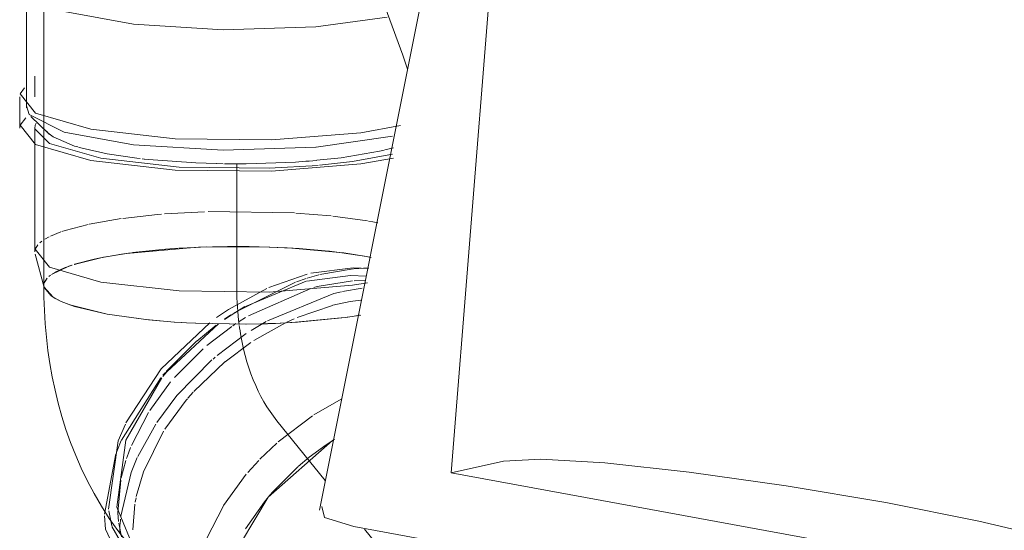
# Model space of a CAD drawing. Header units: millimetres. Extents: x -121 to 29920, y 1231 to 31888.
# Tile 94 of 106: x 8672 to 8952, y 15869 to 16015. Entities that reach past the tile are written whole.
import ezdxf

# ---------------------------------------------------------------- set-up
doc = ezdxf.new("R2010")
doc.units = ezdxf.units.MM
doc.linetypes.add('ADSK_Осевая', pattern=[700, 500, -100, 0, -100])
for name, color, linetype, lineweight in [('P-PIPE-____-CNTR', 3, 'ADSK_Осевая', 20), ('P-PIPE-____-OTLN', 3, 'Continuous', 20), ('P-SANR-FIXT-OTLN', 6, 'Continuous', 20)]:
    doc.layers.add(name, color=color, linetype=linetype, lineweight=lineweight)

# ---------------------------------------------------------------- blocks, each defined once
blk = doc.blocks.new('ADSK_Унитаз напольный_ГОСТ 30493-2017 - Вертикальный выпуск-V13-3D severage Left')
at = {"layer": 'P-SANR-FIXT-OTLN'}
for p, q in [((-15984.14, 16092.8), (-16027.69, 15874.93)), ((-16106.24, 16082.54), (-16106.24, 15984.58)), ((-15990.12, 15885.49), (-15977.29, 16045.92)), ((-16111.24, 16023.76), (-16111.24, 15989.48)), ((-16109.96, 15987), (-16105.07, 15982.31)), ((-16105.54, 15982.82), (-16104.62, 15981.92)), ((-16028.59, 15978.3), (-16006.83, 15981.36)), ((-16096.36, 15978.25), (-16095.32, 15977.96)), ((-16055.1, 15977.43), (-16028.74, 15978.29)), ((-16009.2, 15977.45), (-16010.53, 15977.14)), ((-16006.62, 15978.11), (-16009.03, 15977.49)), ((-16079.78, 15975.12), (-16078.8, 15975.01)), ((-16078.24, 15974.94), (-16077.59, 15974.87)), ((-16057.04, 15973.58), (-16055.14, 15973.54)), ((-16054.78, 15973.54), (-16052.85, 15973.52)), ((-15975.17, 15888.8), (-15990.12, 15885.49)), ((-15812.48, 15853.02), (-15990.12, 15885.49)), ((-15788.44, 15828.29), (-16017.89, 15870.22))]:
    blk.add_line(p, q, dxfattribs=at)
for points in [[(-16110, 16229.07, 0), (-16092.26, 16199.08, 0), (-16075.34, 16168.3, 0), (-16059.26, 16136.79, 0), (-16044.04, 16104.6, 0), (-16029.73, 16071.77, 0), (-16016.33, 16038.37, 0), (-16003.87, 16004.45, 0), (-16002.55, 16000.52, 0)], [(-16110.47, 16021.84, 0), (-16100.46, 16016.86, 0), (-16080.69, 16013.25, 0), (-16055.1, 16011.72, 0), (-16028.74, 16012.57, 0), (-16008.38, 16015.32, 0)], [(-16111.17, 15990.07, 0), (-16110.47, 15987.55, 0), (-16100.46, 15982.57, 0), (-16080.69, 15978.96, 0), (-16055.12, 15977.43, 0)], [(-16096.6, 15978.32, 0), (-16097.5, 15978.6, 0), (-16103.62, 15981.21, 0), (-16105.13, 15982.38, 0)], [(-16079.73, 15975.12, 0), (-16088.23, 15976.39, 0), (-16095.34, 15977.97, 0)], [(-16010.53, 15977.14, 0), (-16021.49, 15975.27, 0), (-16028.41, 15974.52, 0)], [(-16056.99, 15973.58, 0), (-16062.92, 15973.77, 0), (-16076.43, 15974.74, 0), (-16077.61, 15974.87, 0)], [(-16031.53, 15974.25, 0), (-16034.48, 15974.04, 0), (-16048.61, 15973.53, 0), (-16052.9, 15973.52, 0)], [(-16031.56, 15974.25, 0), (-16030.61, 15974.32, 0), (-16028.49, 15974.51, 0)], [(-15812.64, 15865.23, 0), (-15817.83, 15866.64, 0), (-15839.72, 15871.8, 0), (-15866.18, 15877.03, 0), (-15894.62, 15881.83, 0), (-15922.24, 15885.72, 0), (-15946.35, 15888.33, 0), (-15964.59, 15889.39, 0), (-15975.17, 15888.8, 0)], [(-16017.89, 15870.22, 0), (-16026.29, 15872.85, 0), (-16027.03, 15875.97, 0)]]:
    blk.add_polyline3d(points, dxfattribs=at)
blk = doc.blocks.new('ADSK_ППР_Тройник канализационный_Составной - Тройник канализационный-V17-3D severage Left')
at = {"layer": 'P-PIPE-____-OTLN', "color": 22}
for p, q in [((-16108.84, 15998.49), (-16108.84, 15992.61)), ((-16113.14, 15992.61), (-16113.14, 15983.69)), ((-16108.84, 15983.69), (-16108.84, 15948.43)), ((-16108.75, 15947.79), (-16106.16, 15938.32)), ((-16106.24, 15938.93), (-16106.24, 15937.93)), ((-16101.31, 15934.35), (-16102.23, 15934.78)), ((-16018.38, 15930.05), (-16016.21, 15930.4))]:
    blk.add_line(p, q, dxfattribs=at)
at = {"layer": 'P-PIPE-____-OTLN', "color": 9}
for p, q in [((-16111.4, 15986.58), (-16113.01, 15984.49)), ((-16108.72, 15984.44), (-16108.84, 15983.69)), ((-16108.44, 15985.06), (-16108.7, 15984.51)), ((-16107.94, 15950.47), (-16108.72, 15949.18)), ((-16104.29, 15936), (-16106.16, 15938.32)), ((-16102.86, 15935.11), (-16104.21, 15935.95)), ((-16102.58, 15934.96), (-16101.33, 15934.36)), ((-16098.53, 15933.28), (-16101.31, 15934.35)), ((-16088.23, 15930.74), (-16098.44, 15933.25)), ((-16077.17, 15929.17), (-16088.23, 15930.74)), ((-16021.33, 15929.64), (-16033.96, 15928.42)), ((-16020.4, 15929.76), (-16021.31, 15929.64)), ((-16020.38, 15929.77), (-16019.63, 15929.87)), ((-16019.57, 15929.88), (-16018.38, 15930.05)), ((-16015.85, 15930.46), (-16018.34, 15930.06)), ((-16069.1, 15928.46), (-16077.09, 15929.16)), ((-16058.97, 15928.27), (-16072.78, 15915.16)), ((-16069.05, 15928.46), (-16067.09, 15928.33)), ((-16066.91, 15928.32), (-16065.59, 15928.24)), ((-16063.05, 15928.12), (-16065.55, 15928.24)), ((-16048.64, 15927.87), (-16062.95, 15928.11)), ((-16044.38, 15927.95), (-16048.57, 15927.87)), ((-16044.34, 15927.95), (-16042.4, 15928.01)), ((-16042.28, 15928.01), (-16040.29, 15928.08)), ((-16034.03, 15928.42), (-16040.24, 15928.08)), ((-16072.83, 15915.11), (-16082.87, 15899.72)), ((-16026.06, 15883.33), (-16039.84, 15900.35)), ((-16025.8, 15893.53), (-16023.52, 15895.04)), ((-16023.52, 15895.04), (-16025.8, 15893.53)), ((-16085.72, 15890.94), (-16088.96, 15873.77)), ((-16043.38, 15877.29), (-16041.86, 15879.13)), ((-16041.86, 15879.13), (-16043.38, 15877.29)), ((-16087.77, 15874.72), (-16086.9, 15870.41))]:
    blk.add_line(p, q, dxfattribs=at)
at = {"layer": 'P-PIPE-____-OTLN', "color": 10}
for p, q in [((-16084.19, 15957.94), (-16093.36, 15956.34)), ((-16073.89, 15959.08), (-16083.69, 15958)), ((-16072.67, 15959.19), (-16073.81, 15959.09)), ((-16060.42, 15959.87), (-16071.88, 15959.25)), ((-16034.84, 15959.54), (-16059.43, 15959.9)), ((-16024.37, 15958.68), (-16034.44, 15959.51)), ((-16014.03, 15957.28), (-16023.91, 15958.63)), ((-16093.63, 15956.28), (-16100.15, 15954.55)), ((-16012.51, 15957.01), (-16013.71, 15957.22)), ((-16011, 15956.72), (-16012.51, 15957.01)), ((-16104.78, 15952.7), (-16106, 15952.03)), ((-16101.42, 15954.12), (-16104.35, 15952.92)), ((-16100.16, 15954.55), (-16101.09, 15954.24)), ((-16106.78, 15951.5), (-16107.4, 15951)), ((-16071.53, 15949.21), (-16080.99, 15948.23)), ((-16068, 15949.46), (-16071.48, 15949.21)), ((-16063.24, 15949.72), (-16067.65, 15949.49)), ((-16062.19, 15949.77), (-16063.01, 15949.73)), ((-16058.15, 15949.9), (-16062.19, 15949.77)), ((-16042.01, 15949.83), (-16047.77, 15949.97)), ((-16033.44, 15949.39), (-16036.89, 15949.61)), ((-16097.6, 15944.88), (-16089.27, 15946.92)), ((-16088.6, 15947.05), (-16091.04, 15946.56)), ((-16084.1, 15947.8), (-16088.51, 15947.06)), ((-16082.1, 15948.08), (-16084.1, 15947.8)), ((-16081.21, 15948.2), (-16082.1, 15948.08)), ((-16021.29, 15948.2), (-16024.84, 15948.63)), ((-16014.26, 15947.12), (-16021.28, 15948.2)), ((-16020.78, 15948.14), (-16014.26, 15947.12)), ((-16014.26, 15947.12), (-16012.91, 15946.86)), ((-16013.03, 15946.88), (-16014.26, 15947.12)), ((-16098.28, 15944.66), (-16099.51, 15944.23)), ((-16018.03, 15943.9), (-16030.11, 15942.34)), ((-16018.11, 15943.62), (-16027.54, 15941.98)), ((-16013.74, 15943.75), (-16017.87, 15943.9)), ((-16013.66, 15943.86), (-16017.86, 15943.65)), ((-16106.12, 15939.65), (-16105.41, 15940.85)), ((-16105.32, 15940.94), (-16106.01, 15939.93)), ((-16104.85, 15941.4), (-16104.34, 15941.81)), ((-16103.11, 15942.6), (-16103.74, 15942.22)), ((-16031.18, 15942.08), (-16042.1, 15938.27)), ((-16031.46, 15940.87), (-16034.25, 15939.94)), ((-16018.79, 15941.75), (-16031.24, 15940.11)), ((-16027.87, 15941.9), (-16031.17, 15940.96)), ((-16014.34, 15941.56), (-16018.79, 15941.75)), ((-16034.55, 15939.83), (-16051.97, 15931.11)), ((-16051.24, 15937.93), (-16051.24, 15938.93)), ((-16031.46, 15940.06), (-16048.79, 15932.93)), ((-16030.17, 15938.05), (-16047.95, 15930.25)), ((-16015.5, 15938.07), (-16021.11, 15937.13)), ((-16014.63, 15940.33), (-16017.76, 15940.24)), ((-16024, 15933.21), (-16033.99, 15929.8)), ((-16018.92, 15934.29), (-16023.85, 15933.25)), ((-16015.93, 15934.71), (-16018.9, 15934.29)), ((-16052.9, 15930.5), (-16054.71, 15929.27)), ((-16048.73, 15929.78), (-16050.53, 15928.66)), ((-16034.92, 15929.4), (-16036.96, 15928.47)), ((-16057.09, 15927.55), (-16062.66, 15923.04)), ((-16052.69, 15927.22), (-16059.79, 15921.76)), ((-16051.49, 15928.03), (-16052.39, 15927.43)), ((-16042.84, 15928.65), (-16047.17, 15926.06)), ((-16037.37, 15928.27), (-16046.43, 15923.17)), ((-16048.55, 15925.17), (-16056.88, 15918.9)), ((-16062.69, 15923.02), (-16071.34, 15914.41)), ((-16047.25, 15922.63), (-16054.59, 15917.18)), ((-16060.88, 15920.81), (-16069.03, 15912.68)), ((-16057.4, 15918.46), (-16058, 15917.94)), ((-16054.65, 15917.14), (-16063.47, 15908.73)), ((-16072.9, 15912.59), (-16084.13, 15894.83)), ((-16071.6, 15914.11), (-16072.3, 15913.3)), ((-16070.1, 15911.44), (-16076.03, 15903.28)), ((-16063.66, 15908.53), (-16065.18, 15906.8)), ((-16021.45, 15906.54), (-16029.32, 15902.02)), ((-16076.39, 15902.71), (-16081.31, 15893.29)), ((-16029.67, 15901.79), (-16039.47, 15894.34)), ((-16074.36, 15899.35), (-16079.45, 15890.21)), ((-16084.17, 15894.74), (-16085.3, 15892.04)), ((-16039.88, 15893.98), (-16044.65, 15889.4)), ((-16085.3, 15892.03), (-16085.56, 15891.36)), ((-16082.89, 15889.03), (-16084.18, 15884.12)), ((-16044.99, 15889.04), (-16048.06, 15885.65)), ((-16048.53, 15885.1), (-16055, 15876.21)), ((-16084.33, 15883.41), (-16085.14, 15874.21)), ((-16080.31, 15876.57), (-16080.84, 15869.31)), ((-16079.98, 15878.37), (-16080.21, 15877.14)), ((-16055.03, 15876.15), (-16059.91, 15866.69)), ((-16048.81, 15869.59), (-16043.38, 15877.29)), ((-16043.38, 15877.29), (-16048.81, 15869.59)), ((-16085.14, 15874.13), (-16084.97, 15871.67)), ((-16084.91, 15871.2), (-16084.14, 15867.3)), ((-16084.55, 15870.6), (-16084.61, 15868.35)), ((-16084.43, 15872.29), (-16084.54, 15870.85)), ((-16009.59, 15862.98), (-16014.85, 15869.49))]:
    blk.add_line(p, q, dxfattribs=at)
at = {"layer": 'P-PIPE-____-OTLN', "color": 22}
for points in [[(-16111.79, 15995.2, 0), (-16113.01, 15993.41, 0), (-16108.62, 15987.94, 0), (-16092.87, 15983.39, 0)], [(-16113.01, 15984.49, 0), (-16108.62, 15979.02, 0), (-16092.87, 15974.48, 0)], [(-16092.87, 15983.39, 0), (-16068.86, 15980.67, 0), (-16041.37, 15980.31, 0), (-16015.84, 15982.39, 0), (-16004.59, 15984.42, 0)], [(-16092.87, 15974.48, 0), (-16068.86, 15971.76, 0), (-16041.37, 15971.4, 0), (-16015.84, 15973.48, 0), (-16006.53, 15975.1, 0)], [(-16108.72, 15949.18, 0), (-16104.64, 15944.08, 0), (-16089.97, 15939.85, 0)], [(-16106.24, 15938.92, 0), (-16106.18, 15938.4, 0), (-16103.62, 15935.55, 0), (-16102.58, 15934.96, 0)], [(-16082.59, 15865.75, 0), (-16085.19, 15869.12, 0), (-16087.61, 15872.56, 0), (-16089.85, 15876.05, 0), (-16091.93, 15879.6, 0), (-16093.83, 15883.19, 0), (-16095.58, 15886.82, 0), (-16097.18, 15890.48, 0), (-16098.63, 15894.16, 0), (-16099.94, 15897.87, 0), (-16101.11, 15901.59, 0), (-16102.16, 15905.33, 0), (-16103.07, 15909.08, 0), (-16103.86, 15912.85, 0), (-16104.54, 15916.62, 0), (-16105.1, 15920.4, 0), (-16105.54, 15924.18, 0), (-16105.88, 15927.96, 0), (-16106.1, 15931.74, 0), (-16106.22, 15935.53, 0), (-16106.24, 15937.93, 0)], [(-16089.97, 15939.85, 0), (-16067.64, 15937.32, 0), (-16042.06, 15936.99, 0), (-16018.3, 15938.93, 0), (-16014.01, 15939.59, 0)], [(-16101.33, 15934.36, 0), (-16097.5, 15932.94, 0), (-16088.23, 15930.74, 0)], [(-16088.23, 15930.74, 0), (-16076.43, 15929.09, 0), (-16069.05, 15928.46, 0)], [(-16040.29, 15928.08, 0), (-16034.48, 15928.39, 0), (-16021.49, 15929.62, 0), (-16020.38, 15929.77, 0)], [(-16018.34, 15930.06, 0), (-16019.78, 15929.85, 0), (-16020.4, 15929.76, 0)], [(-16065.55, 15928.24, 0), (-16066.9, 15928.32, 0), (-16069.1, 15928.46, 0)], [(-16065.59, 15928.24, 0), (-16062.92, 15928.11, 0), (-16048.61, 15927.87, 0), (-16044.34, 15927.95, 0)], [(-16040.24, 15928.08, 0), (-16042.47, 15928, 0), (-16044.38, 15927.95, 0)], [(-16088.95, 15873.29, 0), (-16088.68, 15869.51, 0), (-16080.9, 15852.9, 0), (-16063.94, 15844.37, 0)], [(-16086.85, 15870.21, 0), (-16080.53, 15859.26, 0), (-16064.75, 15851.33, 0)]]:
    blk.add_polyline3d(points, dxfattribs=at)
at = {"layer": 'P-PIPE-____-OTLN', "color": 9}
for points in [[(-16108.83, 15983.46, 0), (-16104.64, 15979.35, 0), (-16089.97, 15975.12, 0)], [(-16089.97, 15975.12, 0), (-16067.64, 15972.59, 0), (-16042.06, 15972.25, 0), (-16028.06, 15973.09, 0)], [(-16027.63, 15973.13, 0), (-16018.3, 15974.19, 0), (-16006.84, 15976.31, 0)], [(-16056.49, 15927.98, 0), (-16071.23, 15914.31, 0), (-16072.36, 15912.92, 0)], [(-16072.65, 15912.56, 0), (-16082.87, 15894.78, 0), (-16085.49, 15875.74, 0), (-16080.07, 15862.65, 0)], [(-16083.01, 15899.42, 0), (-16085.02, 15894.66, 0), (-16087.82, 15875.14, 0)], [(-16055, 15855.94, 0), (-16053.95, 15859.06, 0), (-16042.31, 15878.59, 0), (-16023.97, 15894.75, 0), (-16023.37, 15895.14, 0)]]:
    blk.add_polyline3d(points, dxfattribs=at)
at = {"layer": 'P-PIPE-____-OTLN', "color": 10}
for points in [[(-16089.12, 15946.95, 0), (-16082.7, 15948, 0), (-16063.38, 15949.72, 0)], [(-16063.12, 15949.73, 0), (-16060.01, 15949.85, 0), (-16041.95, 15949.83, 0)], [(-16047.8, 15949.97, 0), (-16053.87, 15949.98, 0), (-16058.15, 15949.9, 0)], [(-16036.89, 15949.61, 0), (-16039.57, 15949.74, 0), (-16041.86, 15949.83, 0)], [(-16041.85, 15949.83, 0), (-16035.58, 15949.53, 0), (-16020.86, 15948.15, 0)], [(-16024.9, 15948.64, 0), (-16026.05, 15948.76, 0), (-16033.44, 15949.39, 0)], [(-16091.09, 15946.55, 0), (-16091.95, 15946.37, 0), (-16097.49, 15944.91, 0)], [(-16104.04, 15942.03, 0), (-16099.16, 15944.36, 0), (-16098.15, 15944.7, 0)], [(-16099.51, 15944.23, 0), (-16100.13, 15943.99, 0), (-16103.06, 15942.63, 0)], [(-16042.66, 15938.02, 0), (-16053.61, 15932.04, 0), (-16056.99, 15929.73, 0)], [(-16018.22, 15940.21, 0), (-16028.33, 15938.55, 0), (-16029.28, 15938.3, 0)], [(-16021.44, 15937.06, 0), (-16023.54, 15936.55, 0), (-16042.48, 15928.85, 0)], [(-16048.91, 15932.86, 0), (-16052.88, 15930.47, 0), (-16054.73, 15929.23, 0)], [(-16058.33, 15917.66, 0), (-16068.3, 15907.57, 0), (-16074.03, 15899.86, 0)], [(-16065.32, 15906.63, 0), (-16065.65, 15906.24, 0), (-16071.76, 15897.92, 0)], [(-16072.11, 15897.36, 0), (-16077.84, 15885.79, 0), (-16079.89, 15878.78, 0)], [(-16033.73, 15887.36, 0), (-16030.63, 15889.96, 0), (-16025.8, 15893.53, 0)], [(-16025.8, 15893.53, 0), (-16030.63, 15889.96, 0), (-16033.73, 15887.36, 0)], [(-16081.54, 15892.72, 0), (-16082.16, 15891.13, 0), (-16082.69, 15889.62, 0)], [(-16079.62, 15889.86, 0), (-16081.39, 15885.59, 0), (-16084.35, 15873.17, 0)], [(-16041.86, 15879.13, 0), (-16041, 15880.12, 0), (-16033.86, 15887.24, 0)], [(-16033.86, 15887.24, 0), (-16041, 15880.12, 0), (-16041.86, 15879.13, 0)]]:
    blk.add_polyline3d(points, dxfattribs=at)
blk.add_ellipse((-16012.31, 15946.55), major_axis=(10.41, 56.95), ratio=0.658698, start_param=1.841465, end_param=2.024792, dxfattribs=at)
at = {"layer": 'P-PIPE-____-OTLN', "color": 9}
for start_param, end_param in [(2.028673, 2.045923), (2.047345, 2.626863)]:
    blk.add_ellipse((-16012.31, 15946.55), major_axis=(10.41, 56.95), ratio=0.658698, start_param=start_param, end_param=end_param, dxfattribs=at)

msp = doc.modelspace()

# ---------------------------------------------------------------- linework, layer by layer
at = {"layer": 'P-PIPE-____-CNTR', "color": 10}
for p, q in [((8733.65, 15973.57), (8733.65, 15938.93)), ((8733.65, 15973.57), (8733.65, 15972.37)), ((8733.65, 15972.37), (8733.65, 15971.53)), ((8733.65, 15971.53), (8733.65, 15938.93))]:
    msp.add_line(p, q, dxfattribs=at)
at = {"layer": 'P-PIPE-____-OTLN', "color": 22}
for p, q in [((8678.65, 15984.58), (8678.65, 15938.93)), ((8768.64, 15930.39), (8766.49, 15930.05))]:
    msp.add_line(p, q, dxfattribs=at)
at = {"layer": 'P-PIPE-____-OTLN', "color": 9}
for p, q in [((8689.53, 15977.97), (8696.67, 15976.39)), ((8774.36, 15977.14), (8775.7, 15977.45)), ((8775.86, 15977.49), (8778.27, 15978.11)), ((8696.67, 15976.39), (8705.18, 15975.11)), ((8683.56, 15934.36), (8682.32, 15934.96)), ((8765.25, 15929.87), (8764.51, 15929.77)), ((8766.49, 15930.05), (8765.31, 15929.88)), ((8717.8, 15928.33), (8715.85, 15928.46)), ((8719.3, 15928.24), (8717.99, 15928.32)), ((8742.5, 15928.01), (8740.56, 15927.95)), ((8744.6, 15928.08), (8742.62, 15928.01))]:
    msp.add_line(p, q, dxfattribs=at)
at = {"layer": 'P-PIPE-____-OTLN', "color": 10}
for p, q in [((8703.9, 15948.23), (8713.36, 15949.21)), ((8713.41, 15949.21), (8716.89, 15949.46)), ((8717.24, 15949.49), (8721.65, 15949.72)), ((8721.88, 15949.73), (8722.7, 15949.77)), ((8722.7, 15949.77), (8726.75, 15949.9)), ((8737.13, 15949.97), (8742.88, 15949.83)), ((8748, 15949.61), (8751.46, 15949.39)), ((8687.37, 15944.9), (8692.94, 15946.37)), ((8692.94, 15946.37), (8693.83, 15946.56)), ((8693.88, 15946.57), (8696.35, 15947.05)), ((8696.44, 15947.07), (8700.81, 15947.8)), ((8700.81, 15947.8), (8702.79, 15948.08)), ((8702.79, 15948.08), (8703.68, 15948.2)), ((8760.06, 15948.63), (8763.6, 15948.2)), ((8763.61, 15948.2), (8770.64, 15947.12)), ((8770.64, 15947.12), (8771.86, 15946.88)), ((8685.38, 15944.23), (8686.6, 15944.65)), ((8678.88, 15939.93), (8679.57, 15940.94)), ((8681.15, 15942.22), (8681.78, 15942.6))]:
    msp.add_line(p, q, dxfattribs=at)
at = {"layer": 'P-PIPE-____-OTLN', "color": 9}
for points in [[(8679.76, 15982.38, 0), (8681.27, 15981.21, 0), (8687.39, 15978.6, 0), (8688.29, 15978.32, 0)], [(8756.48, 15974.52, 0), (8763.4, 15975.27, 0), (8774.36, 15977.14, 0)], [(8707.29, 15974.87, 0), (8708.46, 15974.74, 0), (8721.98, 15973.77, 0), (8727.91, 15973.58, 0)], [(8732, 15973.52, 0), (8736.28, 15973.53, 0), (8750.41, 15974.04, 0), (8753.37, 15974.25, 0)]]:
    msp.add_polyline3d(points, dxfattribs=at)
at = {"layer": 'P-PIPE-____-OTLN', "color": 10}
for points in [[(8726.75, 15949.9, 0), (8731.02, 15949.98, 0), (8737.09, 15949.97, 0)], [(8743.03, 15949.83, 0), (8745.33, 15949.74, 0), (8748, 15949.61, 0)], [(8751.46, 15949.39, 0), (8758.84, 15948.76, 0), (8759.99, 15948.64, 0)], [(8681.83, 15942.63, 0), (8684.76, 15943.99, 0), (8685.38, 15944.23, 0)]]:
    msp.add_polyline3d(points, dxfattribs=at)
at = {"layer": 'P-PIPE-____-OTLN', "color": 22}
for points in [[(8682.32, 15934.96, 0), (8681.27, 15935.55, 0), (8678.71, 15938.4, 0), (8678.65, 15938.92, 0)], [(8696.67, 15930.74, 0), (8687.39, 15932.94, 0), (8683.56, 15934.36, 0)], [(8715.85, 15928.46, 0), (8708.46, 15929.09, 0), (8696.67, 15930.74, 0)], [(8764.51, 15929.77, 0), (8763.4, 15929.62, 0), (8750.41, 15928.39, 0), (8744.6, 15928.08, 0)], [(8740.56, 15927.95, 0), (8736.28, 15927.87, 0), (8721.98, 15928.11, 0), (8719.3, 15928.24, 0)]]:
    msp.add_polyline3d(points, dxfattribs=at)

# ---------------------------------------------------------------- block references
msp.add_blockref('ADSK_ППР_Тройник канализационный_Составной - Тройник канализационный-V17-3D severage Left', (24784.89, 0), dxfattribs=at)
at = {"layer": 'P-SANR-FIXT-OTLN'}
msp.add_blockref('ADSK_Унитаз напольный_ГОСТ 30493-2017 - Вертикальный выпуск-V13-3D severage Left', (24784.89, 0), dxfattribs=at)

doc.saveas('drawing.dxf')
